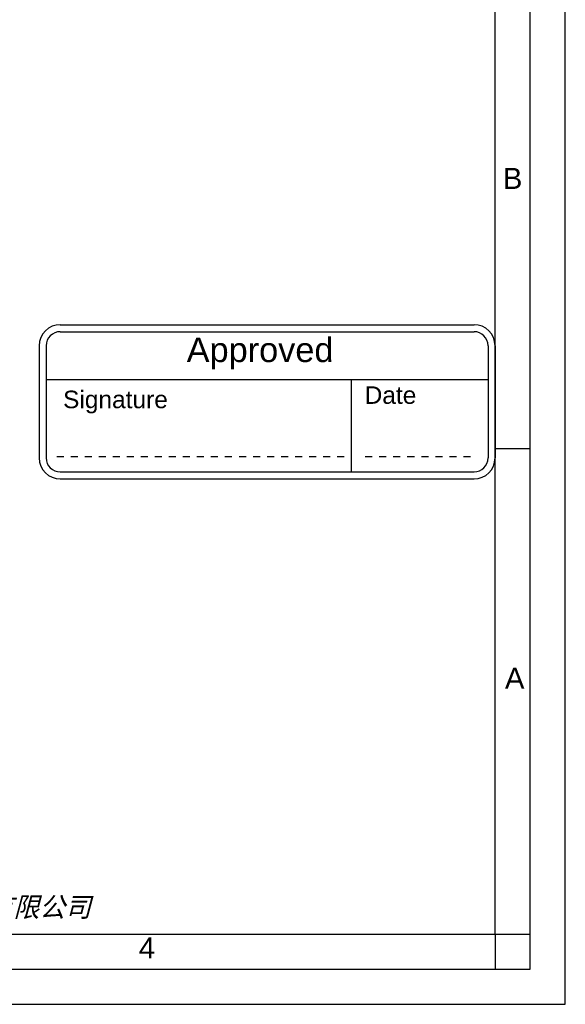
# Model space of a CAD drawing. Header units: millimetres. Extents: x -134 to 420, y 0 to 297.
# Tile 37 of 53: x 342 to 420, y 0 to 140. Entities that reach past the tile are written whole.
import ezdxf

# ---------------------------------------------------------------- set-up
doc = ezdxf.new("R2010")
doc.units = ezdxf.units.MM
doc.header["$LTSCALE"] = 23.1
doc.layers.get('0').update_dxf_attribs({"linetype": 'CONTINUOUS'})
doc.layers.add('DETAIL', color=7, linetype='CONTINUOUS')
doc.styles.add('TEXTSTYLE_11', font='arial.ttf')
doc.styles.add('TEXTSTYLE_2', font='arial.ttf')
doc.styles.add('TEXTSTYLE_7', font='txt')

# ---------------------------------------------------------------- blocks, each defined once
blk = doc.blocks.new('LOGO_PHASE_NINGBO_BL1', base_point=(320.75, 22.5))
at = {"color": 2, "linetype": 'CONTINUOUS', "style": 'TEXTSTYLE_7', "oblique": 15}
blk.add_text('宁波菲仕运动控制技术有限公司', height=2.8295, dxfattribs=at).set_placement((300.86, 12.46))
blk = doc.blocks.new('APPROVED_BL4', base_point=(377.48, 85.92))
at = {"layer": 'DETAIL', "color": 1, "linetype": 'CONTINUOUS'}
for p, q in [((347.98, 96.92), (406.98, 96.92)), ((347.98, 95.92), (406.98, 95.92)), ((344.98, 93.92), (344.98, 77.92)), ((345.98, 93.92), (345.98, 77.92)), ((408.98, 93.92), (408.98, 77.92)), ((409.98, 93.92), (409.98, 77.92)), ((345.98, 89.1), (408.98, 89.1)), ((389.47, 89.1), (389.47, 75.92)), ((347.47, 78.14), (348.47, 78.14)), ((349.47, 78.14), (350.47, 78.14)), ((351.47, 78.14), (352.47, 78.14)), ((353.47, 78.14), (354.47, 78.14)), ((355.47, 78.14), (356.47, 78.14)), ((357.47, 78.14), (358.47, 78.14)), ((359.47, 78.14), (360.47, 78.14)), ((361.47, 78.14), (362.47, 78.14)), ((363.47, 78.14), (364.47, 78.14)), ((365.47, 78.14), (366.47, 78.14)), ((367.47, 78.14), (368.47, 78.14)), ((369.47, 78.14), (370.47, 78.14)), ((371.47, 78.14), (372.47, 78.14)), ((373.47, 78.14), (374.47, 78.14)), ((375.47, 78.14), (376.47, 78.14)), ((377.47, 78.14), (378.47, 78.14)), ((379.47, 78.14), (380.47, 78.14)), ((381.47, 78.14), (382.47, 78.14)), ((383.47, 78.14), (384.47, 78.14)), ((385.47, 78.14), (386.47, 78.14)), ((387.47, 78.14), (388.47, 78.14)), ((391.47, 78.14), (392.47, 78.14)), ((393.47, 78.14), (394.47, 78.14)), ((395.47, 78.14), (396.47, 78.14)), ((397.47, 78.14), (398.47, 78.14)), ((399.47, 78.14), (400.47, 78.14)), ((401.47, 78.14), (402.47, 78.14)), ((403.47, 78.14), (404.47, 78.14)), ((405.47, 78.14), (406.47, 78.14)), ((347.98, 75.92), (406.98, 75.92)), ((347.98, 74.92), (406.98, 74.92))]:
    blk.add_line(p, q, dxfattribs=at)
for centre, radius, start, end in [((347.98, 93.92), 3, 90, 180), ((406.98, 93.92), 3, 0, 90), ((347.98, 93.92), 2, 90, 180), ((406.98, 93.92), 2, 0, 90), ((347.98, 77.92), 3, 180, 270), ((347.98, 77.92), 2, 180, 270), ((406.98, 77.92), 3, 270, 360), ((406.98, 77.92), 2, 270, 360)]:
    blk.add_arc(centre, radius, start, end, dxfattribs=at)
at = {"layer": 'DETAIL', "color": 2, "linetype": 'CONTINUOUS', "style": 'TEXTSTYLE_11'}
for s, height, p in [('Approved', 3.5, (366.01, 91.59)), ('Signature', 2.5, (348.38, 85.01)), ('Date', 2.5, (391.38, 85.63))]:
    blk.add_text(s, height=height, dxfattribs=at).set_placement(p)

msp = doc.modelspace()

# ---------------------------------------------------------------- linework, layer by layer
at = {"color": 2, "linetype": 'CONTINUOUS'}
for p, q in [((420, 0), (420, 297)), ((415, 5), (415, 292)), ((410, 79.25), (415, 79.25)), ((410.00278, 10.01538), (410.00278, 5.01538)), ((410.00841, 9.99683), (415.00841, 9.99683)), ((20, 5), (415, 5)), ((237.25, 0), (420, 0))]:
    msp.add_line(p, q, dxfattribs=at)
at = {"color": 7, "linetype": 'CONTINUOUS'}
for p, q in [((410, 10), (410, 287)), ((25, 10), (410, 10))]:
    msp.add_line(p, q, dxfattribs=at)

# ---------------------------------------------------------------- block references
at = {"color": 2, "linetype": 'CONTINUOUS'}
msp.add_blockref('LOGO_PHASE_NINGBO_BL1', (320.75, 22.49989), dxfattribs=at)
at = {"layer": 'DETAIL', "color": 2, "linetype": 'CONTINUOUS'}
msp.add_blockref('APPROVED_BL4', (377.48383, 85.9221), dxfattribs=at)

# ---------------------------------------------------------------- texts
at = {"color": 2, "linetype": 'CONTINUOUS', "char_height": 3, "attachment_point": 1, "line_spacing_factor": 0.9, "style": 'TEXTSTYLE_2'}
for s, insert, width in [('B', (411.08948, 119.28251), 2.7881041), ('A', (411.3869, 47.99854), 2.7881041), ('4', (359.18334, 9.53753), 2.330855)]:
    msp.add_mtext(s, dxfattribs=dict(at, insert=insert, width=width))

doc.saveas('drawing.dxf')
